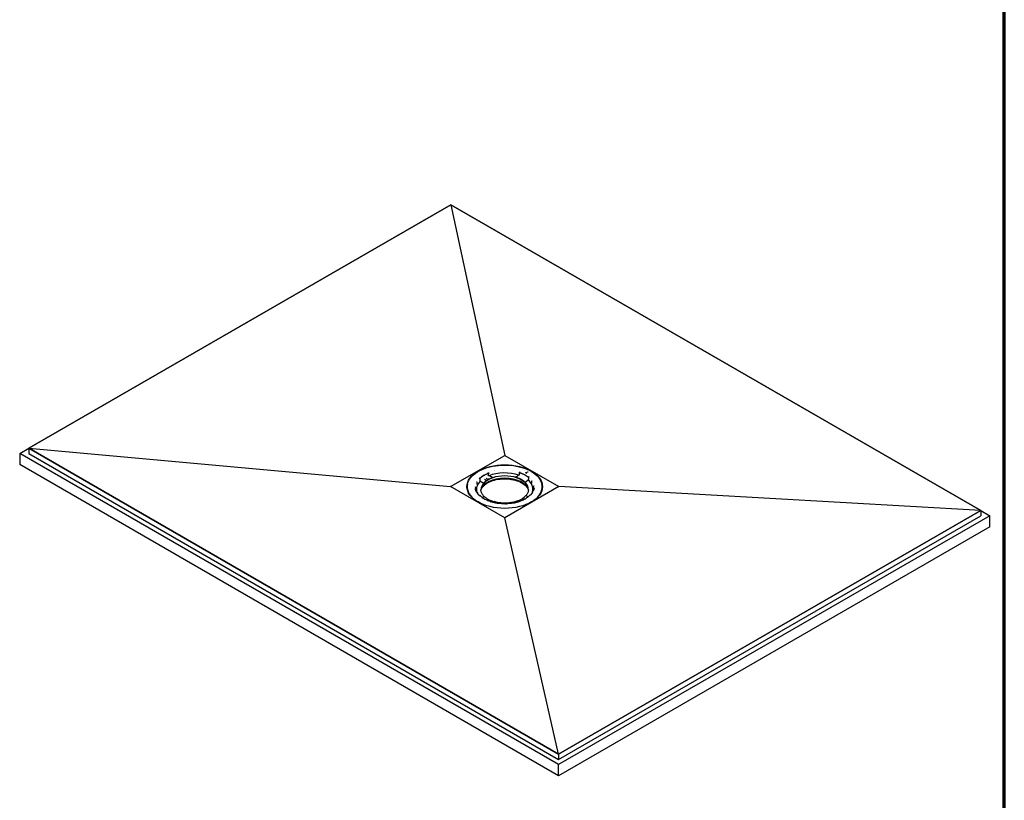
# Model space of a CAD drawing. Header units: millimetres. Extents: x -11430 to 11430, y -300 to 4365.
# Tile 4 of 16: x 1879 to 3060, y 941 to 1877. Entities that reach past the tile are written whole.
import ezdxf

# ---------------------------------------------------------------- set-up
doc = ezdxf.new("R2010")
doc.units = ezdxf.units.MM
doc.header["$LTSCALE"] = 15
doc.layers.get('0').update_dxf_attribs({"lineweight": 25})
doc.layers.add('_Sichtbarkanten', color=7, linetype='Continuous', lineweight=25)
doc.layers.add('Rahmen (ISO)', color=7, linetype='Continuous', lineweight=70)

# ---------------------------------------------------------------- blocks, each defined once
blk = doc.blocks.new('Ränder wedi_Zeichnungsrahmen')
at = {"layer": 'Rahmen (ISO)'}
blk.add_line((204, 6), (204, 291), dxfattribs=at)

msp = doc.modelspace()

# ---------------------------------------------------------------- linework, layer by layer
at = {"layer": '_Sichtbarkanten'}
for p, q in [((2395.9, 1655.4), (1889.42, 1362.98)), ((1889.43, 1362.98), (2395.9, 1655.39)), ((3031.71, 1288.32), (2395.9, 1655.4)), ((2395.9, 1655.39), (3031.69, 1288.32)), ((2395.9, 1655.39), (2460.56, 1354.55)), ((1878.64, 1356.76), (1889.42, 1362.98)), ((1889.42, 1362.98), (2525.22, 995.9)), ((1889.42, 1362.98), (1889.42, 1356.76)), ((2525.22, 995.91), (1889.43, 1362.98)), ((1889.43, 1362.98), (2395.67, 1317.08)), ((2525.22, 983.46), (1878.64, 1356.76)), ((1878.64, 1356.76), (1878.64, 1343.39)), ((1889.42, 1356.76), (2525.22, 989.68)), ((2395.67, 1317.08), (2460.56, 1354.55)), ((2460.56, 1354.55), (2525.46, 1317.08)), ((2525.22, 970.08), (1878.64, 1343.39)), ((2430.1, 1327.38), (2429.98, 1327.42)), ((2430.62, 1326.73), (2430.62, 1326.72)), ((2430.62, 1326.26), (2430.66, 1324.35)), ((2430.66, 1324.25), (2430.66, 1324.34)), ((2430.87, 1323.87), (2431.19, 1323.67)), ((2436.41, 1326), (2436.41, 1326)), ((2438.14, 1327.04), (2438.14, 1327.04)), ((2440.42, 1333.92), (2440.5, 1333.85)), ((2440.84, 1333.08), (2440.69, 1333.48)), ((2440.84, 1333.08), (2440.84, 1333.08)), ((2440.84, 1332.62), (2440.87, 1330.7)), ((2446.01, 1327.67), (2446.01, 1327.91)), ((2473.25, 1328.26), (2473.25, 1328.5)), ((2478.1, 1333.41), (2478.08, 1331.5)), ((2478.11, 1333.88), (2478.23, 1334.29)), ((2478.11, 1333.89), (2478.11, 1333.88)), ((2478.41, 1334.67), (2478.48, 1334.74)), ((2485.85, 1333.38), (2485.55, 1333.54)), ((2487.92, 1334.55), (2486.04, 1333.38)), ((2486.97, 1332.78), (2486.68, 1332.94)), ((2488.54, 1334.3), (2488.06, 1334.56)), ((2488.88, 1325.12), (2488.59, 1324.9)), ((2489.11, 1327.51), (2489.08, 1325.61)), ((2489.08, 1325.59), (2489.08, 1325.51)), ((2489.12, 1327.99), (2489.12, 1327.98)), ((2489.73, 1328.71), (2489.61, 1328.66)), ((2493.11, 1323.64), (2493.11, 1323.64)), ((2460.56, 1279.61), (2395.67, 1317.08)), ((2415.6, 1315.94), (2415.59, 1316.19)), ((2415.62, 1318.05), (2415.62, 1318.03)), ((2425.93, 1313.37), (2425.93, 1313.37)), ((2435.04, 1320.85), (2435.03, 1321.08)), ((2525.46, 1317.08), (2460.56, 1279.61)), ((2485.07, 1321.92), (2485.08, 1322.16)), ((2495.24, 1317.36), (2495.24, 1317.36)), ((2505.5, 1318.05), (2505.5, 1318.03)), ((2505.53, 1315.94), (2505.54, 1316.19)), ((3031.69, 1288.32), (2525.46, 1317.08)), ((2428.02, 1309.57), (2428.02, 1309.57)), ((2431.4, 1305.45), (2431.51, 1305.49)), ((2475.12, 1299.49), (2475.12, 1299.6)), ((2480.71, 1300.24), (2480.63, 1300.31)), ((2481.71, 1301.53), (2481.75, 1301.56)), ((2483.4, 1302.59), (2483.44, 1302.62)), ((2490.51, 1306.47), (2490.51, 1306.46)), ((2490.65, 1306.6), (2490.73, 1306.67)), ((2491.03, 1306.77), (2491.15, 1306.73)), ((2493.92, 1311.02), (2493.92, 1311.02)), ((2442.71, 1299.49), (2442.64, 1299.42)), ((2447.88, 1298.9), (2447.87, 1299.02)), ((2525.22, 995.9), (3031.71, 1288.32)), ((3031.69, 1288.32), (2525.22, 995.91)), ((3031.71, 1288.32), (3031.71, 1282.1)), ((3031.71, 1288.32), (3042.48, 1282.1)), ((2525.22, 995.91), (2460.56, 1279.61)), ((2525.22, 989.68), (3031.71, 1282.1)), ((3042.48, 1282.1), (2525.22, 983.46)), ((3042.48, 1268.73), (3042.48, 1282.1)), ((3042.48, 1268.73), (2525.22, 970.08)), ((2525.22, 995.9), (2525.22, 989.68)), ((2525.22, 970.08), (2525.22, 983.46))]:
    msp.add_line(p, q, dxfattribs=at)
for centre, start, end in [((2440.89, 1333.51), 2.34889, 7.84167), ((2431.25, 1305.23), 49.29949, 92.62849), ((2480.24, 1299.66), 111.18278, 177.65587), ((2491.26, 1306.52), 89.84045, 135.46339), ((2443.12, 1298.86), 6.07946, 71.8413)]:
    msp.add_arc(centre, 0.6, start, end, dxfattribs=at)
msp.add_ellipse((2460.56, 1317.08), major_axis=(45.3, 0), ratio=0.5773503, dxfattribs=at)
for centre, major_axis, ratio, start_param, end_param in [((2460.56, 1315.61), (37.42, 0), 0.5773503, 1.9084094, 1.908414), ((2460.56, 1315.61), (37.42, 0), 0.5773503, 1.8913956, 1.8913967), ((2460.56, 1315.61), (37.42, 0), 0.5773503, 1.6159849, 1.6159909), ((2460.56, 1315.61), (37.42, 0), 0.5773503, 1.320607, 1.3206148), ((2460.56, 1313.89), (-33.9, 0), 0.5773503, 5.7601974, 6.47063), ((2430.1, 1326.89), (0.421, -0.427), 0.7044916, 0.638106, 2.191449), ((2460.56, 1316.59), (34.71, 0), 0.5773503, 2.1752909, 2.6116232), ((2430.87, 1324.21), (0.153, -0.266), 0.5460211, 3.9208963, 5.4270768), ((2430.87, 1324.12), (0.153, -0.266), 0.5460368, 3.9212823, 5.4738112), ((2460.56, 1316.37), (-34.7, 0), 0.5773503, 5.3252514, 5.7448479), ((2460.56, 1313.4), (-28.5, 0), 0.5773503, 3.1328859, 6.2918921), ((2460.56, 1310.56), (-28.8, 0), 0.5773503, 3.2898462, 6.1349318), ((2460.56, 1313.76), (28.51, 0), 0.5773503, 2.1066087, 2.6803053), ((2437.66, 1325.12), (0.061, 0.103), 0.54907, 6.2829637, 6.2831858), ((2439.36, 1326.17), (0.061, 0.103), 0.5490805, 6.2829664, 6.2831844), ((2440.42, 1333.43), (0.222, -0.557), 0.4640528, 1.4832846, 2.4316656), ((2440.5, 1333.36), (-0.222, 0.557), 0.4640528, 4.0199152, 5.5732583), ((2441.11, 1330.58), (-0.196, 0.239), 0.6431643, 0.6771777, 2.1833207), ((2460.56, 1313.89), (33.9, 0), 0.5773503, 1.0504292, 2.1655131), ((2460.56, 1313.76), (28.51, 0), 0.5773503, 0.5358124, 1.109509), ((2477.85, 1331.37), (0.176, 0.252), 0.6070257, 4.0501973, 5.5564002), ((2478.41, 1334.18), (-0.192, -0.568), 0.4127447, 3.8281277, 5.3814708), ((2460.56, 1316.59), (34.71, 0), 0.5773503, 0.6044945, 1.0408269), ((2478.48, 1334.25), (0.192, 0.568), 0.4127447, 0.6865351, 1.634916), ((2460.56, 1316.37), (34.7, 0), 0.5773503, 0.6128595, 1.0324619), ((2486.91, 1332.67), (0.057, 0.106), 0.5554409, 6.2831024, 6.2831853), ((2486.9, 1332.7), (0.129, 0), 0.574805, 0.2902406, 0.2902907), ((2488.01, 1334.45), (0.057, 0.106), 0.5554467, 0.0000047, 0.0000609), ((2460.56, 1313.89), (33.9, 0), 0.5773503, 6.1625679, 6.8806983), ((2488.47, 1334.22), (0.129, 0), 0.5773503, 0.2898871, 0.289938), ((2488.88, 1325.37), (0.136, 0.275), 0.5009349, 3.9149931, 5.4675221), ((2488.88, 1325.45), (0.136, 0.275), 0.50092, 3.9617293, 5.4678931), ((2489.61, 1328.17), (0.385, 0.46), 0.6718048, 0.8937651, 2.4471081), ((2493.72, 1323.65), (-0.409, 0.439), 0.6939925, 6.283113, 6.2837103), ((2460.56, 1316.83), (-44.99, 0), 0.5773503, 6.2371079, 7.1015728), ((2460.56, 1315.61), (-45.3, 0), 0.5773503, 6.114863, 6.2550847), ((2425.25, 1315.87), (0.232, 0.554), 0.4791649, 6.2831445, 6.2831832), ((2426.59, 1322.2), (0.373, 0.47), 0.6600019, 6.283145, 6.2832021), ((2434.82, 1320.98), (0.16, -0.266), 0.5441553, 0.756954, 2.2804909), ((2485.27, 1322.07), (0.141, 0.276), 0.5000656, 0.8232417, 2.3467786), ((2460.56, 1316.83), (44.99, 0), 0.5773503, 5.4647978, 6.3292627), ((2494.57, 1311.05), (-0.138, 0.584), 0.3085979, 6.2831386, 6.2833541), ((2495.87, 1317.39), (-0.263, 0.539), 0.5270978, 6.2831109, 6.2835136), ((2460.56, 1315.61), (45.3, 0), 0.5773503, 0.0281007, 0.1683223), ((2460.56, 1313.89), (-33.9, 0), 0.5773503, 0.1949398, 0.1949414), ((2427.36, 1309.6), (0.11, 0.59), 0.2514096, 6.2831529, 6.283172), ((2431.4, 1304.96), (0.385, 0.46), 0.6718048, 0, 0.8937651), ((2431.51, 1305), (0.385, 0.46), 0.6718048, 5.6792422, 7.1769504), ((2460.56, 1313.76), (-28.51, 0), 0.5773503, 0.5358124, 1.109509), ((2442.71, 1299), (0.192, 0.568), 0.4127447, 0, 0.6865351), ((2460.56, 1313.76), (-28.51, 0), 0.5773503, 2.1066087, 2.6803053), ((2475.37, 1299.26), (0.206, -0.236), 0.6309665, 2.2328663, 2.8907527), ((2480.63, 1299.82), (-0.222, 0.557), 0.4640528, 5.5732583, 6.2831853), ((2481.77, 1301.43), (-0.063, 0.102), 0.5991576, 0.0000151, 0.0002873), ((2483.46, 1302.49), (-0.064, 0.102), 0.5977696, 0.0000064, 0.0002752), ((2491.03, 1306.28), (-0.421, 0.427), 0.7044916, 5.3330417, 6.8863847), ((2491.15, 1306.24), (-0.421, 0.427), 0.7044916, 5.3330417, 6.2814227), ((2460.56, 1313.89), (33.9, 0), 0.5773503, 6.0518414, 6.1015662), ((2447.64, 1298.66), (-0.186, -0.25), 0.5964828, 3.3610538, 3.9990332), ((2450.84, 1296.97), (-0.233, 0.553), 0.4806796, 6.2831632, 6.2832021), ((2450.97, 1296.95), (0.49, 0.346), 0.7559267, 6.2831368, 6.2838227), ((2461.81, 1296.2), (-0.374, 0.469), 0.6611079, 6.2831154, 6.2831725), ((2461.95, 1296.2), (0.338, 0.495), 0.6235626, 6.2831065, 6.283613), ((2472.66, 1297.42), (-0.523, 0.293), 0.7768224, 6.2831117, 6.2831793), ((2472.79, 1297.45), (0.202, 0.565), 0.43016, 6.2831219, 6.2834343)]:
    msp.add_ellipse(centre, major_axis=major_axis, ratio=ratio, start_param=start_param, end_param=end_param, dxfattribs=at)
for points, knots in [([(2415.62, 1318.05), (2415.84, 1320.81), (2416.83, 1323.56), (2420.23, 1328.74), (2422.66, 1331.18), (2428.71, 1335.49), (2432.35, 1337.36), (2440.45, 1340.35), (2444.92, 1341.47), (2454.23, 1342.82), (2459.07, 1343.07), (2468.64, 1342.66), (2473.37, 1342.01), (2482.23, 1339.88), (2486.37, 1338.4), (2493.64, 1334.76), (2496.77, 1332.59), (2501.69, 1327.79), (2503.48, 1325.16), (2505.05, 1320.98), (2505.39, 1319.52), (2505.5, 1318.05)], [2.4395344, 2.4395344, 2.4395344, 2.4395344, 2.7554312, 2.7554312, 3.0747304, 3.0747304, 3.3957813, 3.3957813, 3.7168394, 3.7168394, 4.0377143, 4.0377143, 4.358544, 4.358544, 4.6794919, 4.6794919, 5.000621, 5.000621, 5.3212401, 5.3212401, 5.4889723, 5.4889723, 5.4889723, 5.4889723]), ([(2430.62, 1326.26), (2430.62, 1326.28), (2430.62, 1326.29), (2430.63, 1326.33), (2430.63, 1326.35), (2430.64, 1326.4), (2430.65, 1326.44), (2430.68, 1326.5), (2430.69, 1326.53), (2430.72, 1326.58), (2430.73, 1326.59), (2430.75, 1326.62), (2430.76, 1326.63), (2430.77, 1326.64)], [-0.076023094, -0.076023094, -0.076023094, -0.076023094, -0.066379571, -0.066379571, -0.056273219, -0.056273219, -0.038303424, -0.038303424, -0.020284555, -0.020284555, -0.009907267, -0.009907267, -0.000001, -0.000001, -0.000001, -0.000001]), ([(2430.66, 1324.34), (2430.66, 1324.34), (2430.66, 1324.34), (2430.66, 1324.34), (2430.66, 1324.35), (2430.66, 1324.35)], [-0.0022392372, -0.0022392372, -0.0022392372, -0.0022392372, -0.0011303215, -0.0011303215, 0, 0, 0, 0]), ([(2430.66, 1324.34), (2430.66, 1324.32), (2430.66, 1324.31), (2430.67, 1324.28), (2430.68, 1324.27), (2430.7, 1324.23), (2430.73, 1324.21), (2430.79, 1324.17), (2430.83, 1324.15), (2430.91, 1324.13), (2430.96, 1324.12), (2431.02, 1324.12), (2431.02, 1324.12), (2431.02, 1324.12)], [0.000009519, 0.000009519, 0.000009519, 0.000009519, 0.008391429, 0.008391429, 0.017324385, 0.017324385, 0.036586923, 0.036586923, 0.058979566, 0.058979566, 0.084505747, 0.084505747, 0.084879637, 0.084879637, 0.084879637, 0.084879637]), ([(2432.54, 1314.41), (2433.35, 1315.99), (2434.56, 1317.5), (2437.84, 1320.37), (2439.96, 1321.7), (2444.83, 1323.93), (2447.58, 1324.81), (2453.42, 1326.05), (2456.51, 1326.39), (2462.74, 1326.51), (2465.87, 1326.28), (2471.84, 1325.26), (2474.68, 1324.47), (2479.79, 1322.43), (2482.05, 1321.18), (2485.77, 1318.33), (2487.23, 1316.74), (2488.35, 1314.85), (2488.47, 1314.63), (2488.58, 1314.41)], [2.6802958, 2.6802958, 2.6802958, 2.6802958, 2.9766835, 2.9766835, 3.2953804, 3.2953804, 3.6136739, 3.6136739, 3.9322665, 3.9322665, 4.2510087, 4.2510087, 4.5696501, 4.5696501, 4.887997, 4.887997, 5.2064441, 5.2064441, 5.248211, 5.248211, 5.248211, 5.248211]), ([(2440.6, 1332.76), (2440.62, 1332.76), (2440.63, 1332.77), (2440.67, 1332.78), (2440.68, 1332.78), (2440.73, 1332.78), (2440.75, 1332.77), (2440.79, 1332.74), (2440.81, 1332.73), (2440.83, 1332.69), (2440.83, 1332.68), (2440.84, 1332.65), (2440.84, 1332.63), (2440.84, 1332.62)], [-0.075999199, -0.075999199, -0.075999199, -0.075999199, -0.066131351, -0.066131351, -0.055795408, -0.055795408, -0.037782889, -0.037782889, -0.01981545, -0.01981545, -0.009674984, -0.009674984, 0, 0, 0, 0]), ([(2440.85, 1330.24), (2440.85, 1330.24), (2440.85, 1330.24), (2440.85, 1330.27), (2440.85, 1330.31), (2440.85, 1330.39), (2440.86, 1330.43), (2440.86, 1330.51), (2440.86, 1330.55), (2440.86, 1330.61), (2440.86, 1330.62), (2440.86, 1330.66), (2440.86, 1330.67), (2440.87, 1330.68)], [-0.000376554, -0.000376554, -0.000376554, -0.000376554, 0, 0, 0.025707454, 0.025707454, 0.048259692, 0.048259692, 0.067659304, 0.067659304, 0.076655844, 0.076655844, 0.085096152, 0.085096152, 0.085096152, 0.085096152]), ([(2440.87, 1330.7), (2440.87, 1330.69), (2440.87, 1330.69), (2440.87, 1330.69), (2440.87, 1330.69), (2440.87, 1330.68)], [-0.002286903, -0.002286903, -0.002286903, -0.002286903, -0.0011529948, -0.0011529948, -0.0000457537, -0.0000457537, -0.0000457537, -0.0000457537]), ([(2478.08, 1331.49), (2478.08, 1331.49), (2478.08, 1331.49), (2478.08, 1331.49), (2478.08, 1331.5), (2478.08, 1331.5)], [-0.0024546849, -0.0024546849, -0.0024546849, -0.0024546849, -0.0012389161, -0.0012389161, 0, 0, 0, 0]), ([(2478.08, 1331.49), (2478.08, 1331.47), (2478.08, 1331.46), (2478.09, 1331.42), (2478.09, 1331.41), (2478.09, 1331.35), (2478.1, 1331.31), (2478.11, 1331.23), (2478.11, 1331.19), (2478.13, 1331.11), (2478.13, 1331.07), (2478.14, 1331.03), (2478.14, 1331.03), (2478.14, 1331.03)], [0.000013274, 0.000013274, 0.000013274, 0.000013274, 0.008341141, 0.008341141, 0.017229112, 0.017229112, 0.036430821, 0.036430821, 0.059208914, 0.059208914, 0.085826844, 0.085826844, 0.086205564, 0.086205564, 0.086205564, 0.086205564]), ([(2478.1, 1333.41), (2478.1, 1333.43), (2478.1, 1333.45), (2478.11, 1333.48), (2478.12, 1333.49), (2478.14, 1333.53), (2478.16, 1333.55), (2478.2, 1333.57), (2478.23, 1333.58), (2478.27, 1333.59), (2478.29, 1333.58), (2478.32, 1333.58), (2478.34, 1333.58), (2478.36, 1333.57)], [-0.076634, -0.076634, -0.076634, -0.076634, -0.06673879, -0.06673879, -0.056338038, -0.056338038, -0.038045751, -0.038045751, -0.019786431, -0.019786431, -0.009644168, -0.009644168, -0.000001, -0.000001, -0.000001, -0.000001]), ([(2485.36, 1333.48), (2485.37, 1333.5), (2485.37, 1333.51), (2485.39, 1333.53), (2485.41, 1333.54), (2485.43, 1333.55), (2485.44, 1333.55), (2485.47, 1333.56), (2485.49, 1333.56), (2485.52, 1333.55), (2485.54, 1333.55), (2485.55, 1333.54)], [0, 0, 0, 0, 0.00694503, 0.00694503, 0.013830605, 0.013830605, 0.021001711, 0.021001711, 0.028525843, 0.028525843, 0.036830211, 0.036830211, 0.036830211, 0.036830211]), ([(2485.36, 1333.48), (2485.36, 1333.48), (2485.36, 1333.48), (2485.36, 1333.48), (2485.36, 1333.48), (2485.36, 1333.48)], [0.0536902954, 0.0536902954, 0.0536902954, 0.0536902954, 0.0566909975, 0.0566909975, 0.057203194, 0.057203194, 0.057203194, 0.057203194]), ([(2485.85, 1333.38), (2485.85, 1333.38), (2485.86, 1333.38), (2485.87, 1333.37), (2485.88, 1333.37), (2485.9, 1333.36), (2485.91, 1333.36), (2485.94, 1333.36), (2485.95, 1333.36), (2485.98, 1333.36), (2485.99, 1333.37), (2486.01, 1333.37), (2486.02, 1333.37), (2486.03, 1333.38), (2486.04, 1333.38), (2486.04, 1333.38)], [4.712389, 4.712389, 4.712389, 4.712389, 4.9132088, 4.9132088, 5.131076, 5.131076, 5.3643994, 5.3643994, 5.6062391, 5.6062391, 5.8470409, 5.8470409, 6.0769306, 6.0769306, 6.2831853, 6.2831853, 6.2831853, 6.2831853]), ([(2486.66, 1332.95), (2486.66, 1332.95), (2486.66, 1332.95), (2486.66, 1332.95), (2486.66, 1332.95), (2486.67, 1332.94), (2486.67, 1332.94), (2486.67, 1332.94), (2486.67, 1332.94), (2486.68, 1332.94)], [4.33964956, 4.33964956, 4.33964956, 4.33964956, 4.39284676, 4.39284676, 4.49936083, 4.49936083, 4.60587491, 4.60587491, 4.71238898, 4.71238898, 4.71238898, 4.71238898]), ([(2486.97, 1332.78), (2486.98, 1332.77), (2487, 1332.76), (2487.01, 1332.74), (2487.02, 1332.73), (2487.03, 1332.72)], [0, 0, 0, 0, 0.007439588, 0.007439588, 0.013176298, 0.013176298, 0.013176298, 0.013176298]), ([(2487.92, 1334.55), (2487.93, 1334.56), (2487.95, 1334.57), (2487.97, 1334.57), (2487.99, 1334.57), (2488.02, 1334.57), (2488.03, 1334.57), (2488.05, 1334.56), (2488.06, 1334.56), (2488.06, 1334.56)], [0, 0, 0, 0, 0.007437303, 0.007437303, 0.014873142, 0.014873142, 0.022534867, 0.022534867, 0.025174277, 0.025174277, 0.025174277, 0.025174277]), ([(2488.54, 1334.3), (2488.55, 1334.29), (2488.57, 1334.28), (2488.58, 1334.27), (2488.59, 1334.26), (2488.6, 1334.25)], [0, 0, 0, 0, 0.007371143, 0.007371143, 0.013145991, 0.013145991, 0.013145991, 0.013145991]), ([(2488.71, 1325.37), (2488.71, 1325.37), (2488.71, 1325.37), (2488.76, 1325.37), (2488.82, 1325.38), (2488.91, 1325.4), (2488.95, 1325.42), (2489.01, 1325.47), (2489.04, 1325.49), (2489.06, 1325.53), (2489.07, 1325.54), (2489.07, 1325.57), (2489.08, 1325.58), (2489.08, 1325.59)], [-0.000381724, -0.000381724, -0.000381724, -0.000381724, 0, 0, 0.026828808, 0.026828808, 0.049787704, 0.049787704, 0.069141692, 0.069141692, 0.078100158, 0.078100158, 0.086492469, 0.086492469, 0.086492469, 0.086492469]), ([(2488.95, 1327.89), (2488.96, 1327.88), (2488.97, 1327.87), (2488.99, 1327.85), (2489.01, 1327.83), (2489.04, 1327.79), (2489.05, 1327.76), (2489.08, 1327.69), (2489.09, 1327.66), (2489.1, 1327.6), (2489.11, 1327.58), (2489.11, 1327.55), (2489.11, 1327.53), (2489.11, 1327.51)], [-0.076650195, -0.076650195, -0.076650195, -0.076650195, -0.066953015, -0.066953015, -0.056752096, -0.056752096, -0.038484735, -0.038484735, -0.020190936, -0.020190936, -0.009844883, -0.009844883, 0, 0, 0, 0]), ([(2489.08, 1325.61), (2489.08, 1325.6), (2489.08, 1325.6), (2489.08, 1325.6), (2489.08, 1325.6), (2489.08, 1325.59)], [-0.0025081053, -0.0025081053, -0.0025081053, -0.0025081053, -0.001265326, -0.001265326, -0.0000514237, -0.0000514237, -0.0000514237, -0.0000514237]), ([(2493.11, 1323.64), (2493.11, 1323.71), (2493.12, 1323.77), (2493.17, 1323.9), (2493.2, 1323.96), (2493.26, 1324.04), (2493.29, 1324.06), (2493.31, 1324.09)], [0, 0, 0, 0, 0.034109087, 0.034109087, 0.067648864, 0.067648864, 0.084195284, 0.084195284, 0.084195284, 0.084195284]), ([(2493.31, 1324.09), (2493.33, 1324.11), (2493.34, 1324.12), (2493.35, 1324.13), (2493.35, 1324.13), (2493.35, 1324.13)], [0, 0, 0, 0, 0.040664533, 0.040664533, 0.056879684, 0.056879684, 0.056879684, 0.056879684]), ([(2418.12, 1307.93), (2417.62, 1308.76), (2417.19, 1309.6), (2416.09, 1312.25), (2415.68, 1314.09), (2415.6, 1315.94)], [8.34068367, 8.34068367, 8.34068367, 8.34068367, 8.44121143, 8.44121143, 8.65194711, 8.65194711, 8.65194711, 8.65194711]), ([(2425.22, 1316.6), (2425.22, 1316.6), (2425.22, 1316.59), (2425.24, 1316.57), (2425.25, 1316.56), (2425.3, 1316.52), (2425.34, 1316.49), (2425.42, 1316.45), (2425.45, 1316.43), (2425.48, 1316.42)], [0.04192222, 0.04192222, 0.04192222, 0.04192222, 0.07544733, 0.07544733, 0.10565774, 0.10565774, 0.14793391, 0.14793391, 0.17051124, 0.17051124, 0.17051124, 0.17051124]), ([(2426.92, 1310.45), (2426.75, 1310.76), (2426.59, 1311.06), (2426.29, 1311.68), (2426.16, 1311.99), (2425.92, 1312.62), (2425.81, 1312.93), (2425.63, 1313.56), (2425.55, 1313.88), (2425.41, 1314.51), (2425.36, 1314.82), (2425.32, 1315.14)], [2.07825635, 2.07825635, 2.07825635, 2.07825635, 2.12659953, 2.12659953, 2.17494308, 2.17494308, 2.22328663, 2.22328663, 2.27163019, 2.27163019, 2.31997374, 2.31997374, 2.31997374, 2.31997374]), ([(2425.48, 1316.42), (2425.55, 1316.39), (2425.61, 1316.35), (2425.72, 1316.26), (2425.77, 1316.2), (2425.83, 1316.08), (2425.86, 1316.01), (2425.88, 1315.91), (2425.88, 1315.87), (2425.88, 1315.84)], [0, 0, 0, 0, 0.03694897, 0.03694897, 0.0729382, 0.0729382, 0.10736761, 0.10736761, 0.12443774, 0.12443774, 0.12443774, 0.12443774]), ([(2426.9, 1322.74), (2426.9, 1322.74), (2426.9, 1322.74), (2426.9, 1322.74), (2426.9, 1322.73), (2426.92, 1322.71), (2426.94, 1322.69), (2426.96, 1322.67)], [0.042444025, 0.042444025, 0.042444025, 0.042444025, 0.054377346, 0.054377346, 0.083114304, 0.083114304, 0.113111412, 0.113111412, 0.113111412, 0.113111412]), ([(2426.96, 1322.67), (2427.02, 1322.63), (2427.07, 1322.58), (2427.14, 1322.46), (2427.17, 1322.39), (2427.2, 1322.28), (2427.2, 1322.24), (2427.2, 1322.19)], [0, 0, 0, 0, 0.035587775, 0.035587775, 0.070218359, 0.070218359, 0.093087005, 0.093087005, 0.093087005, 0.093087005]), ([(2435.96, 1305.29), (2435.47, 1305.76), (2435.03, 1306.25), (2434.22, 1307.27), (2433.86, 1307.79), (2433.23, 1308.87), (2432.96, 1309.41), (2432.53, 1310.52), (2432.37, 1311.07), (2432.14, 1312.19), (2432.07, 1312.76), (2432.06, 1313.32)], [1.8609733, 1.8609733, 1.8609733, 1.8609733, 1.96175043, 1.96175043, 2.06659136, 2.06659136, 2.17143228, 2.17143228, 2.2762732, 2.2762732, 2.38111412, 2.38111412, 2.38111412, 2.38111412]), ([(2489.06, 1313.32), (2489.05, 1312.84), (2489, 1312.35), (2488.83, 1311.39), (2488.71, 1310.91), (2488.39, 1309.96), (2488.19, 1309.49), (2487.72, 1308.56), (2487.45, 1308.1), (2486.86, 1307.21), (2486.54, 1306.79), (2486.18, 1306.38)], [5.54739259, 5.54739259, 5.54739259, 5.54739259, 5.63729982, 5.63729982, 5.72720705, 5.72720705, 5.81711428, 5.81711428, 5.90702152, 5.90702152, 5.99192545, 5.99192545, 5.99192545, 5.99192545]), ([(2493.92, 1311.02), (2493.92, 1311.08), (2493.94, 1311.15), (2493.98, 1311.28), (2494.01, 1311.34), (2494.1, 1311.45), (2494.15, 1311.49), (2494.26, 1311.57), (2494.33, 1311.6), (2494.41, 1311.62), (2494.42, 1311.63), (2494.44, 1311.63)], [0, 0, 0, 0, 0.0340426, 0.0340426, 0.0675875, 0.0675875, 0.1015721, 0.1015721, 0.13663617, 0.13663617, 0.14382582, 0.14382582, 0.14382582, 0.14382582]), ([(2494.44, 1311.63), (2494.52, 1311.65), (2494.6, 1311.68), (2494.73, 1311.74), (2494.79, 1311.77), (2494.86, 1311.82), (2494.88, 1311.84), (2494.91, 1311.87), (2494.91, 1311.88), (2494.91, 1311.88)], [0, 0, 0, 0, 0.04782804, 0.04782804, 0.09433363, 0.09433363, 0.13695328, 0.13695328, 0.17331527, 0.17331527, 0.17331527, 0.17331527]), ([(2495.86, 1315.61), (2495.84, 1315.36), (2495.81, 1315.11), (2495.73, 1314.61), (2495.68, 1314.36), (2495.57, 1313.86), (2495.51, 1313.61), (2495.37, 1313.11), (2495.29, 1312.87), (2495.11, 1312.37), (2495.02, 1312.12), (2494.91, 1311.88)], [5.58451557, 5.58451557, 5.58451557, 5.58451557, 5.62275759, 5.62275759, 5.66099961, 5.66099961, 5.69924163, 5.69924163, 5.73748364, 5.73748364, 5.77571515, 5.77571515, 5.77571515, 5.77571515]), ([(2495.24, 1317.36), (2495.25, 1317.43), (2495.26, 1317.5), (2495.3, 1317.63), (2495.34, 1317.69), (2495.42, 1317.79), (2495.47, 1317.84), (2495.55, 1317.9), (2495.58, 1317.91), (2495.61, 1317.93)], [0, 0, 0, 0, 0.03406855, 0.03406855, 0.06762023, 0.06762023, 0.1016243, 0.1016243, 0.11785477, 0.11785477, 0.11785477, 0.11785477]), ([(2495.61, 1317.93), (2495.67, 1317.95), (2495.71, 1317.98), (2495.77, 1318.03), (2495.79, 1318.05), (2495.81, 1318.07), (2495.81, 1318.08), (2495.81, 1318.08)], [0, 0, 0, 0, 0.04286204, 0.04286204, 0.08462833, 0.08462833, 0.11475918, 0.11475918, 0.11475918, 0.11475918]), ([(2426.92, 1310.45), (2426.92, 1310.45), (2426.94, 1310.43), (2426.99, 1310.37), (2427.04, 1310.35), (2427.13, 1310.29), (2427.19, 1310.27), (2427.32, 1310.22), (2427.4, 1310.21), (2427.47, 1310.19)], [0, 0, 0, 0, 0.05150864, 0.05150864, 0.09483099, 0.09483099, 0.13618303, 0.13618303, 0.17650986, 0.17650986, 0.17650986, 0.17650986]), ([(2427.47, 1310.19), (2427.55, 1310.18), (2427.62, 1310.15), (2427.75, 1310.08), (2427.81, 1310.03), (2427.91, 1309.92), (2427.94, 1309.86), (2428, 1309.73), (2428.01, 1309.67), (2428.02, 1309.59), (2428.02, 1309.58), (2428.02, 1309.57)], [0, 0, 0, 0, 0.03772488, 0.03772488, 0.07502693, 0.07502693, 0.11044216, 0.11044216, 0.1445266, 0.1445266, 0.14916433, 0.14916433, 0.14916433, 0.14916433]), ([(2430.54, 1305.99), (2430.33, 1306.19), (2430.12, 1306.39), (2429.71, 1306.79), (2429.51, 1307), (2429.13, 1307.41), (2428.95, 1307.61), (2428.59, 1308.03), (2428.42, 1308.24), (2428.09, 1308.66), (2427.93, 1308.88), (2427.78, 1309.09)], [1.83241507, 1.83241507, 1.83241507, 1.83241507, 1.8670948, 1.8670948, 1.90177472, 1.90177472, 1.93645464, 1.93645464, 1.97113456, 1.97113456, 2.00581448, 2.00581448, 2.00581448, 2.00581448]), ([(2430.54, 1305.99), (2430.55, 1305.98), (2430.57, 1305.97), (2430.62, 1305.94), (2430.65, 1305.92), (2430.73, 1305.89), (2430.77, 1305.88), (2430.88, 1305.85), (2430.94, 1305.84), (2431.07, 1305.83), (2431.15, 1305.82), (2431.22, 1305.83)], [0, 0, 0, 0, 0.02760684, 0.02760684, 0.05507287, 0.05507287, 0.08418635, 0.08418635, 0.11594165, 0.11594165, 0.15238762, 0.15238762, 0.15238762, 0.15238762]), ([(2431.9, 1305.46), (2431.88, 1305.48), (2431.86, 1305.49), (2431.83, 1305.52), (2431.81, 1305.54), (2431.78, 1305.57), (2431.76, 1305.58), (2431.72, 1305.61), (2431.71, 1305.62), (2431.67, 1305.65), (2431.66, 1305.67), (2431.64, 1305.68)], [1.788962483, 1.788962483, 1.788962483, 1.788962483, 1.791631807, 1.791631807, 1.794301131, 1.794301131, 1.796970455, 1.796970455, 1.799639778, 1.799639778, 1.802309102, 1.802309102, 1.802309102, 1.802309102]), ([(2431.78, 1305.42), (2432.35, 1304.94), (2432.96, 1304.48), (2434.25, 1303.58), (2434.93, 1303.14), (2436.35, 1302.31), (2437.1, 1301.91), (2438.64, 1301.15), (2439.45, 1300.79), (2441.08, 1300.13), (2441.91, 1299.82), (2442.76, 1299.53)], [4.49422282, 4.49422282, 4.49422282, 4.49422282, 4.58148929, 4.58148929, 4.66875575, 4.66875575, 4.75602221, 4.75602221, 4.84328867, 4.84328867, 4.92789646, 4.92789646, 4.92789646, 4.92789646]), ([(2443.31, 1299.43), (2443.28, 1299.44), (2443.26, 1299.45), (2443.2, 1299.47), (2443.17, 1299.48), (2443.12, 1299.5), (2443.09, 1299.51), (2443.04, 1299.52), (2443.01, 1299.53), (2442.96, 1299.55), (2442.93, 1299.56), (2442.91, 1299.57)], [1.339283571, 1.339283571, 1.339283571, 1.339283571, 1.341952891, 1.341952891, 1.344622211, 1.344622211, 1.347291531, 1.347291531, 1.34996085, 1.34996085, 1.35263017, 1.35263017, 1.35263017, 1.35263017]), ([(2475.21, 1299.52), (2473.57, 1298.95), (2471.83, 1298.48), (2468.23, 1297.76), (2466.37, 1297.5), (2462.59, 1297.19), (2460.67, 1297.15), (2456.86, 1297.29), (2454.97, 1297.47), (2451.28, 1298.04), (2449.49, 1298.44), (2447.79, 1298.93)], [0.2854059, 0.2854059, 0.2854059, 0.2854059, 0.4854154, 0.4854154, 0.6854248, 0.6854248, 0.8854342, 0.8854342, 1.0854437, 1.0854437, 1.2854531, 1.2854531, 1.2854531, 1.2854531]), ([(2479.48, 1299.59), (2479.13, 1299.46), (2478.78, 1299.34), (2478.07, 1299.1), (2477.71, 1298.98), (2476.99, 1298.76), (2476.62, 1298.65), (2475.89, 1298.44), (2475.52, 1298.34), (2474.77, 1298.15), (2474.39, 1298.05), (2474.01, 1297.96)], [0.26161855, 0.26161855, 0.26161855, 0.26161855, 0.29629847, 0.29629847, 0.33097839, 0.33097839, 0.36565831, 0.36565831, 0.40033823, 0.40033823, 0.43501815, 0.43501815, 0.43501815, 0.43501815]), ([(2477.07, 1298.79), (2476.93, 1298.84), (2476.34, 1299.09), (2475.77, 1299.33), (2475.36, 1299.5)], [0.5673361, 0.5673361, 0.5673361, 0.5673361, 0.66666667, 1, 1, 1, 1]), ([(2479.48, 1299.59), (2479.53, 1299.6), (2479.57, 1299.62), (2479.62, 1299.66), (2479.64, 1299.67), (2479.66, 1299.69), (2479.67, 1299.69), (2479.67, 1299.69)], [0, 0, 0, 0, 0.032137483, 0.032137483, 0.061683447, 0.061683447, 0.084687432, 0.084687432, 0.084687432, 0.084687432]), ([(2480.41, 1300.37), (2480.38, 1300.36), (2480.36, 1300.35), (2480.31, 1300.33), (2480.28, 1300.32), (2480.23, 1300.3), (2480.2, 1300.29), (2480.15, 1300.27), (2480.13, 1300.26), (2480.07, 1300.24), (2480.05, 1300.23), (2480.02, 1300.22)], [0.218166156, 0.218166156, 0.218166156, 0.218166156, 0.22083548, 0.22083548, 0.223504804, 0.223504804, 0.226174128, 0.226174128, 0.228843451, 0.228843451, 0.231512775, 0.231512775, 0.231512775, 0.231512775]), ([(2480.58, 1300.34), (2481.38, 1300.66), (2482.15, 1301.01), (2483.68, 1301.74), (2484.43, 1302.13), (2485.87, 1302.94), (2486.55, 1303.37), (2487.86, 1304.25), (2488.47, 1304.71), (2489.64, 1305.65), (2490.18, 1306.14), (2490.69, 1306.63)], [6.06818769, 6.06818769, 6.06818769, 6.06818769, 6.15184822, 6.15184822, 6.2386773, 6.2386773, 6.32550637, 6.32550637, 6.41233544, 6.41233544, 6.49916451, 6.49916451, 6.49916451, 6.49916451]), ([(2481.75, 1301.56), (2481.76, 1301.57), (2481.77, 1301.57), (2481.8, 1301.58), (2481.81, 1301.58), (2481.84, 1301.58), (2481.85, 1301.58), (2481.86, 1301.57), (2481.87, 1301.57), (2481.87, 1301.57)], [0.00000867, 0.00000867, 0.00000867, 0.00000867, 0.006338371, 0.006338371, 0.012714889, 0.012714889, 0.019203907, 0.019203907, 0.020283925, 0.020283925, 0.020283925, 0.020283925]), ([(2483.44, 1302.62), (2483.45, 1302.62), (2483.47, 1302.63), (2483.49, 1302.63), (2483.5, 1302.63), (2483.53, 1302.63), (2483.54, 1302.63), (2483.56, 1302.62), (2483.56, 1302.62), (2483.56, 1302.62)], [0.000008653, 0.000008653, 0.000008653, 0.000008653, 0.006337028, 0.006337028, 0.012715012, 0.012715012, 0.019206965, 0.019206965, 0.020474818, 0.020474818, 0.020474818, 0.020474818]), ([(2486.09, 1306.43), (2486.48, 1306.2), (2487.31, 1305.72), (2488.23, 1305.18), (2488.71, 1304.9)], [0, 0, 0, 0, 0.33333333, 0.66223865, 0.66223865, 0.66223865, 0.66223865]), ([(2490.83, 1306.94), (2490.82, 1306.92), (2490.8, 1306.91), (2490.77, 1306.88), (2490.76, 1306.86), (2490.73, 1306.83), (2490.71, 1306.82), (2490.68, 1306.79), (2490.67, 1306.77), (2490.64, 1306.74), (2490.62, 1306.73), (2490.61, 1306.71)], [6.051672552, 6.051672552, 6.051672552, 6.051672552, 6.054341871, 6.054341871, 6.057011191, 6.057011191, 6.059680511, 6.059680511, 6.062349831, 6.062349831, 6.065019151, 6.065019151, 6.065019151, 6.065019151]), ([(2491.26, 1307.12), (2491.34, 1307.12), (2491.41, 1307.12), (2491.54, 1307.14), (2491.61, 1307.16), (2491.72, 1307.19), (2491.76, 1307.21), (2491.83, 1307.25), (2491.86, 1307.27), (2491.88, 1307.28), (2491.88, 1307.29), (2491.89, 1307.29)], [0, 0, 0, 0, 0.03613524, 0.03613524, 0.07126227, 0.07126227, 0.10450964, 0.10450964, 0.13476335, 0.13476335, 0.15243543, 0.15243543, 0.15243543, 0.15243543]), ([(2494.23, 1310.49), (2494.11, 1310.27), (2493.98, 1310.05), (2493.7, 1309.62), (2493.56, 1309.4), (2493.26, 1308.97), (2493.1, 1308.76), (2492.78, 1308.34), (2492.61, 1308.12), (2492.26, 1307.71), (2492.08, 1307.5), (2491.89, 1307.29)], [5.84816716, 5.84816716, 5.84816716, 5.84816716, 5.88284708, 5.88284708, 5.917527, 5.917527, 5.95220692, 5.95220692, 5.98688684, 5.98688684, 6.02156676, 6.02156676, 6.02156676, 6.02156676]), ([(2443.7, 1298.94), (2443.7, 1298.94), (2443.7, 1298.94), (2443.71, 1298.94), (2443.72, 1298.92), (2443.77, 1298.89), (2443.8, 1298.87), (2443.87, 1298.85), (2443.9, 1298.83), (2443.94, 1298.82)], [0.061887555, 0.061887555, 0.061887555, 0.061887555, 0.073117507, 0.073117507, 0.106696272, 0.106696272, 0.134381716, 0.134381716, 0.157073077, 0.157073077, 0.157073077, 0.157073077]), ([(2449.6, 1297.44), (2449.21, 1297.51), (2448.82, 1297.59), (2448.05, 1297.75), (2447.67, 1297.84), (2446.91, 1298.01), (2446.53, 1298.1), (2445.78, 1298.3), (2445.4, 1298.4), (2444.66, 1298.6), (2444.3, 1298.71), (2443.94, 1298.82)], [1.13577818, 1.13577818, 1.13577818, 1.13577818, 1.1704581, 1.1704581, 1.20513802, 1.20513802, 1.23981794, 1.23981794, 1.27449786, 1.27449786, 1.30917778, 1.30917778, 1.30917778, 1.30917778]), ([(2447.87, 1299.02), (2447.44, 1298.81), (2446.87, 1298.54), (2446.27, 1298.26), (2446.15, 1298.2)], [0, 0, 0, 0, 0.33333333, 0.41124123, 0.41124123, 0.41124123, 0.41124123]), ([(2446.19, 1298.19), (2446.27, 1298.23), (2446.77, 1298.48), (2447.26, 1298.71), (2447.65, 1298.91)], [0.60643787, 0.60643787, 0.60643787, 0.60643787, 0.66666667, 1, 1, 1, 1]), ([(2449.6, 1297.44), (2449.7, 1297.42), (2449.79, 1297.41), (2449.99, 1297.41), (2450.09, 1297.41), (2450.29, 1297.43), (2450.38, 1297.45), (2450.52, 1297.49), (2450.56, 1297.51), (2450.6, 1297.53)], [0, 0, 0, 0, 0.04941144, 0.04941144, 0.09927811, 0.09927811, 0.14972798, 0.14972798, 0.17917593, 0.17917593, 0.17917593, 0.17917593]), ([(2450.61, 1297.53), (2450.68, 1297.56), (2450.75, 1297.57), (2450.9, 1297.59), (2450.98, 1297.58), (2451.12, 1297.55), (2451.2, 1297.52), (2451.33, 1297.44), (2451.38, 1297.39), (2451.43, 1297.33), (2451.44, 1297.32), (2451.44, 1297.32)], [0.00058306, 0.00058306, 0.00058306, 0.00058306, 0.03763241, 0.03763241, 0.0753749, 0.0753749, 0.1136198, 0.1136198, 0.1507727, 0.1507727, 0.15462845, 0.15462845, 0.15462845, 0.15462845]), ([(2451.46, 1297.3), (2451.47, 1297.29), (2451.48, 1297.26), (2451.55, 1297.21), (2451.59, 1297.18), (2451.7, 1297.13), (2451.77, 1297.11), (2451.91, 1297.06), (2451.99, 1297.04), (2452.08, 1297.03)], [0, 0, 0, 0, 0.04630162, 0.04630162, 0.08897909, 0.08897909, 0.13105107, 0.13105107, 0.17637776, 0.17637776, 0.17637776, 0.17637776]), ([(2460.6, 1296.44), (2460.03, 1296.44), (2459.45, 1296.45), (2458.31, 1296.48), (2457.73, 1296.5), (2456.59, 1296.57), (2456.02, 1296.61), (2454.89, 1296.7), (2454.32, 1296.76), (2453.2, 1296.88), (2452.64, 1296.95), (2452.08, 1297.03)], [0.82161891, 0.82161891, 0.82161891, 0.82161891, 0.86996247, 0.86996247, 0.91830602, 0.91830602, 0.96664957, 0.96664957, 1.01499313, 1.01499313, 1.06333668, 1.06333668, 1.06333668, 1.06333668]), ([(2460.6, 1296.44), (2460.7, 1296.44), (2460.81, 1296.45), (2461, 1296.48), (2461.09, 1296.5), (2461.24, 1296.56), (2461.31, 1296.59), (2461.39, 1296.63), (2461.42, 1296.65), (2461.44, 1296.67)], [0, 0, 0, 0, 0.05128757, 0.05128757, 0.10142034, 0.10142034, 0.14945769, 0.14945769, 0.17738649, 0.17738649, 0.17738649, 0.17738649]), ([(2461.44, 1296.67), (2461.5, 1296.71), (2461.56, 1296.75), (2461.69, 1296.8), (2461.76, 1296.81), (2461.91, 1296.82), (2461.99, 1296.81), (2462.14, 1296.78), (2462.21, 1296.75), (2462.27, 1296.7)], [0.00092502, 0.00092502, 0.00092502, 0.00092502, 0.0355339, 0.0355339, 0.07175068, 0.07175068, 0.10975554, 0.10975554, 0.14800878, 0.14800878, 0.14800878, 0.14800878]), ([(2462.28, 1296.7), (2462.32, 1296.67), (2462.37, 1296.64), (2462.5, 1296.59), (2462.57, 1296.57), (2462.73, 1296.53), (2462.82, 1296.51), (2463, 1296.49), (2463.09, 1296.49), (2463.18, 1296.5)], [0, 0, 0, 0, 0.04284643, 0.04284643, 0.08678225, 0.08678225, 0.13327835, 0.13327835, 0.17794008, 0.17794008, 0.17794008, 0.17794008]), ([(2471.59, 1297.45), (2471.05, 1297.35), (2470.5, 1297.25), (2469.39, 1297.08), (2468.84, 1297), (2467.72, 1296.86), (2467.15, 1296.79), (2466.02, 1296.68), (2465.46, 1296.63), (2464.32, 1296.55), (2463.75, 1296.52), (2463.18, 1296.5)], [0.50745965, 0.50745965, 0.50745965, 0.50745965, 0.5558032, 0.5558032, 0.60414675, 0.60414675, 0.65249031, 0.65249031, 0.70083386, 0.70083386, 0.74917741, 0.74917741, 0.74917741, 0.74917741]), ([(2471.59, 1297.45), (2471.69, 1297.47), (2471.77, 1297.49), (2471.92, 1297.55), (2471.98, 1297.58), (2472.07, 1297.64), (2472.1, 1297.66), (2472.13, 1297.7), (2472.14, 1297.71), (2472.14, 1297.71)], [0, 0, 0, 0, 0.0501112, 0.0501112, 0.09750251, 0.09750251, 0.14105396, 0.14105396, 0.17648036, 0.17648036, 0.17648036, 0.17648036]), ([(2472.14, 1297.72), (2472.18, 1297.78), (2472.22, 1297.83), (2472.32, 1297.92), (2472.38, 1297.96), (2472.5, 1298.02), (2472.58, 1298.04), (2472.72, 1298.06), (2472.8, 1298.05), (2472.91, 1298.04), (2472.95, 1298.03), (2472.98, 1298.01)], [0.00128593, 0.00128593, 0.00128593, 0.00128593, 0.0342434, 0.0342434, 0.06859115, 0.06859115, 0.1045458, 0.1045458, 0.14232469, 0.14232469, 0.16153052, 0.16153052, 0.16153052, 0.16153052]), ([(2472.99, 1298.01), (2473.07, 1297.98), (2473.15, 1297.96), (2473.33, 1297.93), (2473.43, 1297.92), (2473.63, 1297.91), (2473.73, 1297.92), (2473.89, 1297.94), (2473.95, 1297.95), (2474.01, 1297.96)], [0, 0, 0, 0, 0.04781866, 0.04781866, 0.09634126, 0.09634126, 0.14646964, 0.14646964, 0.17937943, 0.17937943, 0.17937943, 0.17937943])]:
    msp.add_open_spline(points, degree=3, knots=knots, dxfattribs=at)
for points in [[(2435.03, 1321.08), (2434.64, 1321.35), (2433.81, 1321.93), (2432.43, 1322.89), (2431.4, 1323.6), (2430.86, 1323.97)], [(2431.19, 1323.67), (2431.65, 1323.36), (2432.53, 1322.77), (2433.74, 1321.96), (2434.48, 1321.46), (2434.83, 1321.22)], [(2436.41, 1326), (2436.85, 1325.74), (2437.28, 1325.48), (2437.72, 1325.22)], [(2437.72, 1325.22), (2437.73, 1325.22), (2437.74, 1325.21), (2437.75, 1325.2)], [(2438.14, 1327.04), (2438.56, 1326.78), (2438.99, 1326.53), (2439.42, 1326.28)], [(2439.42, 1326.28), (2439.43, 1326.27), (2439.43, 1326.27), (2439.44, 1326.26)], [(2441.48, 1333.54), (2441.5, 1333.25), (2441.51, 1332.97), (2441.52, 1332.68)], [(2473.25, 1328.5), (2473.69, 1328.74), (2474.61, 1329.27), (2476.13, 1330.14), (2477.27, 1330.79), (2477.86, 1331.13)], [(2488.59, 1324.9), (2488.17, 1324.58), (2487.36, 1323.95), (2486.26, 1323.08), (2485.59, 1322.56), (2485.26, 1322.31)], [(2487.03, 1332.72), (2487.03, 1332.72), (2487.03, 1332.72), (2487.03, 1332.72)], [(2488.6, 1334.25), (2488.6, 1334.24), (2488.6, 1334.24), (2488.6, 1334.24)], [(2493.04, 1321.23), (2493.06, 1322.03), (2493.09, 1322.83), (2493.11, 1323.64)], [(2425.88, 1315.84), (2425.9, 1315.02), (2425.91, 1314.2), (2425.93, 1313.37)], [(2427.2, 1322.19), (2427.22, 1321.38), (2427.24, 1320.57), (2427.27, 1319.77)], [(2495.19, 1314.91), (2495.21, 1315.73), (2495.23, 1316.54), (2495.24, 1317.36)], [(2505.53, 1315.94), (2505.41, 1313.21), (2504.55, 1310.49), (2503, 1307.93)], [(2427.78, 1309.1), (2427.78, 1309.1), (2427.78, 1309.1), (2427.78, 1309.09)], [(2428.02, 1309.57), (2428.03, 1309.29), (2428.03, 1309.02), (2428.04, 1308.74)], [(2479.64, 1299.67), (2479.64, 1299.67), (2479.64, 1299.68), (2479.64, 1299.69)], [(2481.68, 1301.51), (2481.69, 1301.52), (2481.7, 1301.53), (2481.71, 1301.53)], [(2481.68, 1301.51), (2481.68, 1301.51), (2481.68, 1301.51), (2481.68, 1301.51)], [(2481.87, 1301.57), (2482.11, 1301.45), (2482.35, 1301.34), (2482.6, 1301.22)], [(2483.37, 1302.57), (2483.38, 1302.58), (2483.39, 1302.58), (2483.4, 1302.59)], [(2483.56, 1302.62), (2483.87, 1302.47), (2484.19, 1302.32), (2484.5, 1302.17)], [(2493.89, 1309.93), (2493.9, 1310.29), (2493.91, 1310.65), (2493.92, 1311.02)], [(2494.23, 1310.49), (2494.23, 1310.49), (2494.23, 1310.49), (2494.23, 1310.49)]]:
    msp.add_open_spline(points, degree=3, dxfattribs=at)
for points, weights in [([(2446.01, 1327.91), (2443.78, 1329.01), (2441.1, 1330.34)], [1.21561557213, 1.13881668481, 1.05643602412]), ([(2485.08, 1322.16), (2486.81, 1323.54), (2488.89, 1325.22)], [1.21561557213, 1.13881668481, 1.05643602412]), ([(2436.05, 1305.35), (2435.01, 1304.65), (2433.86, 1303.85)], [1.21561557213, 1.16846546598, 1.11921144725]), ([(2475.12, 1299.6), (2476.08, 1299.22), (2477.11, 1298.8)], [1.21561557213, 1.18130286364, 1.14587593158])]:
    msp.add_rational_spline(points, weights, degree=2, dxfattribs=at)

# ---------------------------------------------------------------- block references
at = {"xscale": 15, "yscale": 15, "zscale": 15}
msp.add_blockref('Ränder wedi_Zeichnungsrahmen', (0, 0), dxfattribs=at)

doc.saveas('drawing.dxf')
